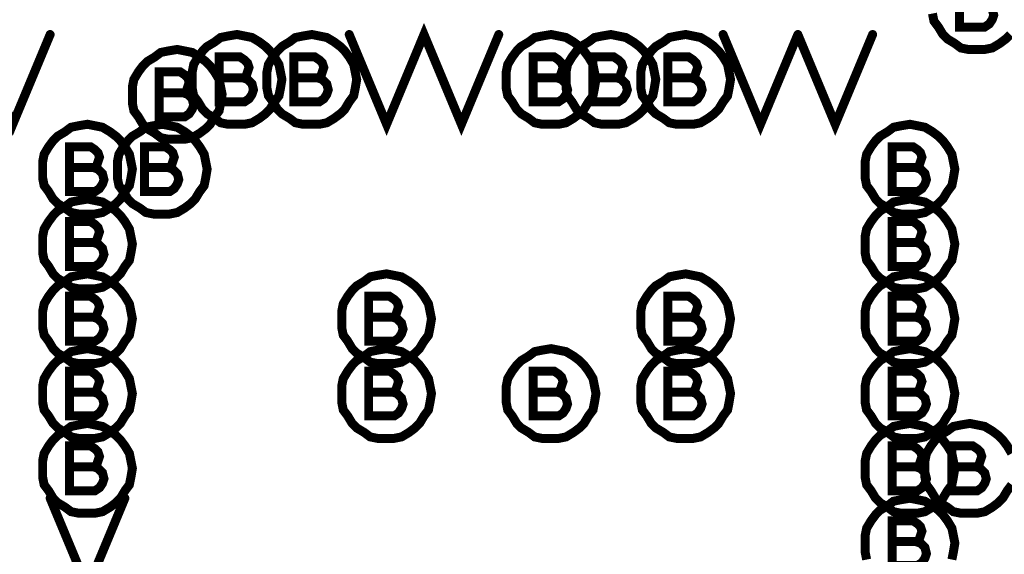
# Model space of a CAD drawing. Extents: x 28 to 61, y 24.9 to 46.
# Tile 25 of 96: x 34.86 to 35.518, y 32.503 to 32.86. Entities that reach past the tile are written whole.
import ezdxf

# ---------------------------------------------------------------- set-up
doc = ezdxf.new("R2010")
doc.units = 0
doc.layers.add('1', color=2, linetype='CONTINUOUS')

msp = doc.modelspace()

# ---------------------------------------------------------------- linework, layer by layer
at = {"layer": '1', "const_width": 0.006}
for points in [[(35.504, 32.871), (35.506, 32.872), (35.507, 32.875), (35.508, 32.878), (35.507, 32.881), (35.505, 32.883), (35.502, 32.885), (35.488, 32.885), (35.488, 32.855), (35.505, 32.855), (35.508, 32.857), (35.51, 32.86), (35.511, 32.863), (35.51, 32.867), (35.507, 32.87), (35.504, 32.871), (35.488, 32.871)], [(35.47, 32.864), (35.471, 32.859), (35.474, 32.855), (35.477, 32.85), (35.48, 32.847), (35.485, 32.844), (35.489, 32.841), (35.494, 32.84), (35.5, 32.84), (35.505, 32.84), (35.51, 32.841), (35.515, 32.844), (35.519, 32.847), (35.522, 32.85)], [(34.78, 32.85), (34.805, 32.79), (34.83, 32.85), (34.855, 32.79), (34.88, 32.85)], [(35.08, 32.85), (35.105, 32.79), (35.13, 32.85), (35.155, 32.79), (35.18, 32.85)], [(35.035, 32.82), (35.034, 32.825), (35.033, 32.83), (35.03, 32.835), (35.027, 32.839), (35.024, 32.842), (35.02, 32.845), (35.015, 32.848), (35.01, 32.849), (35.005, 32.85), (34.999, 32.849), (34.994, 32.848), (34.99, 32.845), (34.985, 32.842), (34.982, 32.839), (34.979, 32.835), (34.976, 32.83), (34.975, 32.825), (34.975, 32.82), (34.975, 32.814), (34.976, 32.809), (34.979, 32.805), (34.982, 32.8), (34.985, 32.797), (34.99, 32.794), (34.994, 32.791), (34.999, 32.79), (35.005, 32.79), (35.01, 32.79), (35.015, 32.791), (35.02, 32.794), (35.024, 32.797), (35.027, 32.8), (35.03, 32.805), (35.033, 32.809), (35.034, 32.814), (35.035, 32.82)], [(35.085, 32.82), (35.084, 32.825), (35.083, 32.83), (35.08, 32.835), (35.077, 32.839), (35.074, 32.842), (35.07, 32.845), (35.065, 32.848), (35.06, 32.849), (35.055, 32.85), (35.049, 32.849), (35.044, 32.848), (35.04, 32.845), (35.035, 32.842), (35.032, 32.839), (35.029, 32.835), (35.026, 32.83), (35.025, 32.825), (35.025, 32.82), (35.025, 32.814), (35.026, 32.809), (35.029, 32.805), (35.032, 32.8), (35.035, 32.797), (35.04, 32.794), (35.044, 32.791), (35.049, 32.79), (35.055, 32.79), (35.06, 32.79), (35.065, 32.791), (35.07, 32.794), (35.074, 32.797), (35.077, 32.8), (35.08, 32.805), (35.083, 32.809), (35.084, 32.814), (35.085, 32.82)], [(35.245, 32.82), (35.244, 32.825), (35.243, 32.83), (35.24, 32.835), (35.237, 32.839), (35.234, 32.842), (35.23, 32.845), (35.225, 32.848), (35.22, 32.849), (35.215, 32.85), (35.209, 32.849), (35.204, 32.848), (35.2, 32.845), (35.195, 32.842), (35.192, 32.839), (35.189, 32.835), (35.186, 32.83), (35.185, 32.825), (35.185, 32.82), (35.185, 32.814), (35.186, 32.809), (35.189, 32.805), (35.192, 32.8), (35.195, 32.797), (35.2, 32.794), (35.204, 32.791), (35.209, 32.79), (35.215, 32.79), (35.22, 32.79), (35.225, 32.791), (35.23, 32.794), (35.234, 32.797), (35.237, 32.8), (35.24, 32.805), (35.243, 32.809), (35.244, 32.814), (35.245, 32.82)], [(35.285, 32.82), (35.284, 32.825), (35.283, 32.83), (35.28, 32.835), (35.277, 32.839), (35.274, 32.842), (35.27, 32.845), (35.265, 32.848), (35.26, 32.849), (35.255, 32.85), (35.249, 32.849), (35.244, 32.848), (35.24, 32.845), (35.235, 32.842), (35.232, 32.839), (35.229, 32.835), (35.226, 32.83), (35.225, 32.825), (35.225, 32.82), (35.225, 32.814), (35.226, 32.809), (35.229, 32.805), (35.232, 32.8), (35.235, 32.797), (35.24, 32.794), (35.244, 32.791), (35.249, 32.79), (35.255, 32.79), (35.26, 32.79), (35.265, 32.791), (35.27, 32.794), (35.274, 32.797), (35.277, 32.8), (35.28, 32.805), (35.283, 32.809), (35.284, 32.814), (35.285, 32.82)], [(35.335, 32.82), (35.334, 32.825), (35.333, 32.83), (35.33, 32.835), (35.327, 32.839), (35.324, 32.842), (35.32, 32.845), (35.315, 32.848), (35.31, 32.849), (35.305, 32.85), (35.299, 32.849), (35.294, 32.848), (35.29, 32.845), (35.285, 32.842), (35.282, 32.839), (35.279, 32.835), (35.276, 32.83), (35.275, 32.825), (35.275, 32.82), (35.275, 32.814), (35.276, 32.809), (35.279, 32.805), (35.282, 32.8), (35.285, 32.797), (35.29, 32.794), (35.294, 32.791), (35.299, 32.79), (35.305, 32.79), (35.31, 32.79), (35.315, 32.791), (35.32, 32.794), (35.324, 32.797), (35.327, 32.8), (35.33, 32.805), (35.333, 32.809), (35.334, 32.814), (35.335, 32.82)], [(35.33, 32.85), (35.355, 32.79), (35.38, 32.85)], [(35.38, 32.85), (35.405, 32.79), (35.43, 32.85)], [(34.995, 32.81), (34.994, 32.815), (34.993, 32.82), (34.99, 32.825), (34.987, 32.829), (34.984, 32.832), (34.98, 32.835), (34.975, 32.838), (34.97, 32.839), (34.965, 32.84), (34.959, 32.839), (34.954, 32.838), (34.95, 32.835), (34.945, 32.832), (34.942, 32.829), (34.939, 32.825), (34.936, 32.82), (34.935, 32.815), (34.935, 32.81), (34.935, 32.804), (34.936, 32.799), (34.939, 32.795), (34.942, 32.79), (34.945, 32.787), (34.95, 32.784), (34.954, 32.781), (34.959, 32.78), (34.965, 32.78), (34.97, 32.78), (34.975, 32.781), (34.98, 32.784), (34.984, 32.787), (34.987, 32.79), (34.99, 32.795), (34.993, 32.799), (34.994, 32.804), (34.995, 32.81)], [(35.009, 32.821), (35.011, 32.822), (35.012, 32.825), (35.013, 32.828), (35.012, 32.831), (35.01, 32.833), (35.007, 32.835), (34.993, 32.835), (34.993, 32.805), (35.01, 32.805), (35.013, 32.807), (35.015, 32.81), (35.016, 32.813), (35.015, 32.817), (35.012, 32.82), (35.009, 32.821), (34.993, 32.821)], [(35.059, 32.821), (35.061, 32.822), (35.062, 32.825), (35.063, 32.828), (35.062, 32.831), (35.06, 32.833), (35.057, 32.835), (35.043, 32.835), (35.043, 32.805), (35.06, 32.805), (35.063, 32.807), (35.065, 32.81), (35.066, 32.813), (35.065, 32.817), (35.062, 32.82), (35.059, 32.821), (35.043, 32.821)], [(35.219, 32.821), (35.221, 32.822), (35.222, 32.825), (35.223, 32.828), (35.222, 32.831), (35.22, 32.833), (35.217, 32.835), (35.203, 32.835), (35.203, 32.805), (35.22, 32.805), (35.223, 32.807), (35.225, 32.81), (35.226, 32.813), (35.225, 32.817), (35.222, 32.82), (35.219, 32.821), (35.203, 32.821)], [(35.259, 32.821), (35.261, 32.822), (35.262, 32.825), (35.263, 32.828), (35.262, 32.831), (35.26, 32.833), (35.257, 32.835), (35.243, 32.835), (35.243, 32.805), (35.26, 32.805), (35.263, 32.807), (35.265, 32.81), (35.266, 32.813), (35.265, 32.817), (35.262, 32.82), (35.259, 32.821), (35.243, 32.821)], [(35.309, 32.821), (35.311, 32.822), (35.312, 32.825), (35.313, 32.828), (35.312, 32.831), (35.31, 32.833), (35.307, 32.835), (35.293, 32.835), (35.293, 32.805), (35.31, 32.805), (35.313, 32.807), (35.315, 32.81), (35.316, 32.813), (35.315, 32.817), (35.312, 32.82), (35.309, 32.821), (35.293, 32.821)], [(34.969, 32.811), (34.971, 32.812), (34.972, 32.815), (34.973, 32.818), (34.972, 32.821), (34.97, 32.823), (34.967, 32.825), (34.953, 32.825), (34.953, 32.795), (34.97, 32.795), (34.973, 32.797), (34.975, 32.8), (34.976, 32.803), (34.975, 32.807), (34.972, 32.81), (34.969, 32.811), (34.953, 32.811)], [(34.935, 32.76), (34.934, 32.765), (34.933, 32.77), (34.93, 32.775), (34.927, 32.779), (34.924, 32.782), (34.92, 32.785), (34.915, 32.788), (34.91, 32.789), (34.905, 32.79), (34.899, 32.789), (34.894, 32.788), (34.89, 32.785), (34.885, 32.782), (34.882, 32.779), (34.879, 32.775), (34.876, 32.77), (34.875, 32.765), (34.875, 32.76), (34.875, 32.754), (34.876, 32.749), (34.879, 32.745), (34.882, 32.74), (34.885, 32.737), (34.89, 32.734), (34.894, 32.731), (34.899, 32.73), (34.905, 32.73), (34.91, 32.73), (34.915, 32.731), (34.92, 32.734), (34.924, 32.737), (34.927, 32.74), (34.93, 32.745), (34.933, 32.749), (34.934, 32.754), (34.935, 32.76)], [(34.985, 32.76), (34.984, 32.765), (34.983, 32.77), (34.98, 32.775), (34.977, 32.779), (34.974, 32.782), (34.97, 32.785), (34.965, 32.788), (34.96, 32.789), (34.955, 32.79), (34.949, 32.789), (34.944, 32.788), (34.94, 32.785), (34.935, 32.782), (34.932, 32.779), (34.929, 32.775), (34.926, 32.77), (34.925, 32.765), (34.925, 32.76), (34.925, 32.754), (34.926, 32.749), (34.929, 32.745), (34.932, 32.74), (34.935, 32.737), (34.94, 32.734), (34.944, 32.731), (34.949, 32.73), (34.955, 32.73), (34.96, 32.73), (34.965, 32.731), (34.97, 32.734), (34.974, 32.737), (34.977, 32.74), (34.98, 32.745), (34.983, 32.749), (34.984, 32.754), (34.985, 32.76)], [(35.485, 32.76), (35.484, 32.765), (35.483, 32.77), (35.48, 32.775), (35.477, 32.779), (35.474, 32.782), (35.47, 32.785), (35.465, 32.788), (35.46, 32.789), (35.455, 32.79), (35.449, 32.789), (35.444, 32.788), (35.44, 32.785), (35.435, 32.782), (35.432, 32.779), (35.429, 32.775), (35.426, 32.77), (35.425, 32.765), (35.425, 32.76), (35.425, 32.754), (35.426, 32.749), (35.429, 32.745), (35.432, 32.74), (35.435, 32.737), (35.44, 32.734), (35.444, 32.731), (35.449, 32.73), (35.455, 32.73), (35.46, 32.73), (35.465, 32.731), (35.47, 32.734), (35.474, 32.737), (35.477, 32.74), (35.48, 32.745), (35.483, 32.749), (35.484, 32.754), (35.485, 32.76)], [(34.909, 32.761), (34.911, 32.762), (34.912, 32.765), (34.913, 32.768), (34.912, 32.771), (34.91, 32.773), (34.907, 32.775), (34.893, 32.775), (34.893, 32.745), (34.91, 32.745), (34.913, 32.747), (34.915, 32.75), (34.916, 32.753), (34.915, 32.757), (34.912, 32.76), (34.909, 32.761), (34.893, 32.761)], [(34.959, 32.761), (34.961, 32.762), (34.962, 32.765), (34.963, 32.768), (34.962, 32.771), (34.96, 32.773), (34.957, 32.775), (34.943, 32.775), (34.943, 32.745), (34.96, 32.745), (34.963, 32.747), (34.965, 32.75), (34.966, 32.753), (34.965, 32.757), (34.962, 32.76), (34.959, 32.761), (34.943, 32.761)], [(35.459, 32.761), (35.461, 32.762), (35.462, 32.765), (35.463, 32.768), (35.462, 32.771), (35.46, 32.773), (35.457, 32.775), (35.443, 32.775), (35.443, 32.745), (35.46, 32.745), (35.463, 32.747), (35.465, 32.75), (35.466, 32.753), (35.465, 32.757), (35.462, 32.76), (35.459, 32.761), (35.443, 32.761)], [(34.935, 32.71), (34.934, 32.715), (34.933, 32.72), (34.93, 32.725), (34.927, 32.729), (34.924, 32.732), (34.92, 32.735), (34.915, 32.738), (34.91, 32.739), (34.905, 32.74), (34.899, 32.739), (34.894, 32.738), (34.89, 32.735), (34.885, 32.732), (34.882, 32.729), (34.879, 32.725), (34.876, 32.72), (34.875, 32.715), (34.875, 32.71), (34.875, 32.704), (34.876, 32.699), (34.879, 32.695), (34.882, 32.69), (34.885, 32.687), (34.89, 32.684), (34.894, 32.681), (34.899, 32.68), (34.905, 32.68), (34.91, 32.68), (34.915, 32.681), (34.92, 32.684), (34.924, 32.687), (34.927, 32.69), (34.93, 32.695), (34.933, 32.699), (34.934, 32.704), (34.935, 32.71)], [(35.485, 32.71), (35.484, 32.715), (35.483, 32.72), (35.48, 32.725), (35.477, 32.729), (35.474, 32.732), (35.47, 32.735), (35.465, 32.738), (35.46, 32.739), (35.455, 32.74), (35.449, 32.739), (35.444, 32.738), (35.44, 32.735), (35.435, 32.732), (35.432, 32.729), (35.429, 32.725), (35.426, 32.72), (35.425, 32.715), (35.425, 32.71), (35.425, 32.704), (35.426, 32.699), (35.429, 32.695), (35.432, 32.69), (35.435, 32.687), (35.44, 32.684), (35.444, 32.681), (35.449, 32.68), (35.455, 32.68), (35.46, 32.68), (35.465, 32.681), (35.47, 32.684), (35.474, 32.687), (35.477, 32.69), (35.48, 32.695), (35.483, 32.699), (35.484, 32.704), (35.485, 32.71)], [(34.909, 32.711), (34.911, 32.712), (34.912, 32.715), (34.913, 32.718), (34.912, 32.721), (34.91, 32.723), (34.907, 32.725), (34.893, 32.725), (34.893, 32.695), (34.91, 32.695), (34.913, 32.697), (34.915, 32.7), (34.916, 32.703), (34.915, 32.707), (34.912, 32.71), (34.909, 32.711), (34.893, 32.711)], [(35.459, 32.711), (35.461, 32.712), (35.462, 32.715), (35.463, 32.718), (35.462, 32.721), (35.46, 32.723), (35.457, 32.725), (35.443, 32.725), (35.443, 32.695), (35.46, 32.695), (35.463, 32.697), (35.465, 32.7), (35.466, 32.703), (35.465, 32.707), (35.462, 32.71), (35.459, 32.711), (35.443, 32.711)], [(34.935, 32.66), (34.934, 32.665), (34.933, 32.67), (34.93, 32.675), (34.927, 32.679), (34.924, 32.682), (34.92, 32.685), (34.915, 32.688), (34.91, 32.689), (34.905, 32.69), (34.899, 32.689), (34.894, 32.688), (34.89, 32.685), (34.885, 32.682), (34.882, 32.679), (34.879, 32.675), (34.876, 32.67), (34.875, 32.665), (34.875, 32.66), (34.875, 32.654), (34.876, 32.649), (34.879, 32.645), (34.882, 32.64), (34.885, 32.637), (34.89, 32.634), (34.894, 32.631), (34.899, 32.63), (34.905, 32.63), (34.91, 32.63), (34.915, 32.631), (34.92, 32.634), (34.924, 32.637), (34.927, 32.64), (34.93, 32.645), (34.933, 32.649), (34.934, 32.654), (34.935, 32.66)], [(35.135, 32.66), (35.134, 32.665), (35.133, 32.67), (35.13, 32.675), (35.127, 32.679), (35.124, 32.682), (35.12, 32.685), (35.115, 32.688), (35.11, 32.689), (35.105, 32.69), (35.099, 32.689), (35.094, 32.688), (35.09, 32.685), (35.085, 32.682), (35.082, 32.679), (35.079, 32.675), (35.076, 32.67), (35.075, 32.665), (35.075, 32.66), (35.075, 32.654), (35.076, 32.649), (35.079, 32.645), (35.082, 32.64), (35.085, 32.637), (35.09, 32.634), (35.094, 32.631), (35.099, 32.63), (35.105, 32.63), (35.11, 32.63), (35.115, 32.631), (35.12, 32.634), (35.124, 32.637), (35.127, 32.64), (35.13, 32.645), (35.133, 32.649), (35.134, 32.654), (35.135, 32.66)], [(35.335, 32.66), (35.334, 32.665), (35.333, 32.67), (35.33, 32.675), (35.327, 32.679), (35.324, 32.682), (35.32, 32.685), (35.315, 32.688), (35.31, 32.689), (35.305, 32.69), (35.299, 32.689), (35.294, 32.688), (35.29, 32.685), (35.285, 32.682), (35.282, 32.679), (35.279, 32.675), (35.276, 32.67), (35.275, 32.665), (35.275, 32.66), (35.275, 32.654), (35.276, 32.649), (35.279, 32.645), (35.282, 32.64), (35.285, 32.637), (35.29, 32.634), (35.294, 32.631), (35.299, 32.63), (35.305, 32.63), (35.31, 32.63), (35.315, 32.631), (35.32, 32.634), (35.324, 32.637), (35.327, 32.64), (35.33, 32.645), (35.333, 32.649), (35.334, 32.654), (35.335, 32.66)], [(35.485, 32.66), (35.484, 32.665), (35.483, 32.67), (35.48, 32.675), (35.477, 32.679), (35.474, 32.682), (35.47, 32.685), (35.465, 32.688), (35.46, 32.689), (35.455, 32.69), (35.449, 32.689), (35.444, 32.688), (35.44, 32.685), (35.435, 32.682), (35.432, 32.679), (35.429, 32.675), (35.426, 32.67), (35.425, 32.665), (35.425, 32.66), (35.425, 32.654), (35.426, 32.649), (35.429, 32.645), (35.432, 32.64), (35.435, 32.637), (35.44, 32.634), (35.444, 32.631), (35.449, 32.63), (35.455, 32.63), (35.46, 32.63), (35.465, 32.631), (35.47, 32.634), (35.474, 32.637), (35.477, 32.64), (35.48, 32.645), (35.483, 32.649), (35.484, 32.654), (35.485, 32.66)], [(34.909, 32.661), (34.911, 32.662), (34.912, 32.665), (34.913, 32.668), (34.912, 32.671), (34.91, 32.673), (34.907, 32.675), (34.893, 32.675), (34.893, 32.645), (34.91, 32.645), (34.913, 32.647), (34.915, 32.65), (34.916, 32.653), (34.915, 32.657), (34.912, 32.66), (34.909, 32.661), (34.893, 32.661)], [(35.109, 32.661), (35.111, 32.662), (35.112, 32.665), (35.113, 32.668), (35.112, 32.671), (35.11, 32.673), (35.107, 32.675), (35.093, 32.675), (35.093, 32.645), (35.11, 32.645), (35.113, 32.647), (35.115, 32.65), (35.116, 32.653), (35.115, 32.657), (35.112, 32.66), (35.109, 32.661), (35.093, 32.661)], [(35.309, 32.661), (35.311, 32.662), (35.312, 32.665), (35.313, 32.668), (35.312, 32.671), (35.31, 32.673), (35.307, 32.675), (35.293, 32.675), (35.293, 32.645), (35.31, 32.645), (35.313, 32.647), (35.315, 32.65), (35.316, 32.653), (35.315, 32.657), (35.312, 32.66), (35.309, 32.661), (35.293, 32.661)], [(35.459, 32.661), (35.461, 32.662), (35.462, 32.665), (35.463, 32.668), (35.462, 32.671), (35.46, 32.673), (35.457, 32.675), (35.443, 32.675), (35.443, 32.645), (35.46, 32.645), (35.463, 32.647), (35.465, 32.65), (35.466, 32.653), (35.465, 32.657), (35.462, 32.66), (35.459, 32.661), (35.443, 32.661)], [(34.935, 32.61), (34.934, 32.615), (34.933, 32.62), (34.93, 32.625), (34.927, 32.629), (34.924, 32.632), (34.92, 32.635), (34.915, 32.638), (34.91, 32.639), (34.905, 32.64), (34.899, 32.639), (34.894, 32.638), (34.89, 32.635), (34.885, 32.632), (34.882, 32.629), (34.879, 32.625), (34.876, 32.62), (34.875, 32.615), (34.875, 32.61), (34.875, 32.604), (34.876, 32.599), (34.879, 32.595), (34.882, 32.59), (34.885, 32.587), (34.89, 32.584), (34.894, 32.581), (34.899, 32.58), (34.905, 32.58), (34.91, 32.58), (34.915, 32.581), (34.92, 32.584), (34.924, 32.587), (34.927, 32.59), (34.93, 32.595), (34.933, 32.599), (34.934, 32.604), (34.935, 32.61)], [(35.135, 32.61), (35.134, 32.615), (35.133, 32.62), (35.13, 32.625), (35.127, 32.629), (35.124, 32.632), (35.12, 32.635), (35.115, 32.638), (35.11, 32.639), (35.105, 32.64), (35.099, 32.639), (35.094, 32.638), (35.09, 32.635), (35.085, 32.632), (35.082, 32.629), (35.079, 32.625), (35.076, 32.62), (35.075, 32.615), (35.075, 32.61), (35.075, 32.604), (35.076, 32.599), (35.079, 32.595), (35.082, 32.59), (35.085, 32.587), (35.09, 32.584), (35.094, 32.581), (35.099, 32.58), (35.105, 32.58), (35.11, 32.58), (35.115, 32.581), (35.12, 32.584), (35.124, 32.587), (35.127, 32.59), (35.13, 32.595), (35.133, 32.599), (35.134, 32.604), (35.135, 32.61)], [(35.245, 32.61), (35.244, 32.615), (35.243, 32.62), (35.24, 32.625), (35.237, 32.629), (35.234, 32.632), (35.23, 32.635), (35.225, 32.638), (35.22, 32.639), (35.215, 32.64), (35.209, 32.639), (35.204, 32.638), (35.2, 32.635), (35.195, 32.632), (35.192, 32.629), (35.189, 32.625), (35.186, 32.62), (35.185, 32.615), (35.185, 32.61), (35.185, 32.604), (35.186, 32.599), (35.189, 32.595), (35.192, 32.59), (35.195, 32.587), (35.2, 32.584), (35.204, 32.581), (35.209, 32.58), (35.215, 32.58), (35.22, 32.58), (35.225, 32.581), (35.23, 32.584), (35.234, 32.587), (35.237, 32.59), (35.24, 32.595), (35.243, 32.599), (35.244, 32.604), (35.245, 32.61)], [(35.335, 32.61), (35.334, 32.615), (35.333, 32.62), (35.33, 32.625), (35.327, 32.629), (35.324, 32.632), (35.32, 32.635), (35.315, 32.638), (35.31, 32.639), (35.305, 32.64), (35.299, 32.639), (35.294, 32.638), (35.29, 32.635), (35.285, 32.632), (35.282, 32.629), (35.279, 32.625), (35.276, 32.62), (35.275, 32.615), (35.275, 32.61), (35.275, 32.604), (35.276, 32.599), (35.279, 32.595), (35.282, 32.59), (35.285, 32.587), (35.29, 32.584), (35.294, 32.581), (35.299, 32.58), (35.305, 32.58), (35.31, 32.58), (35.315, 32.581), (35.32, 32.584), (35.324, 32.587), (35.327, 32.59), (35.33, 32.595), (35.333, 32.599), (35.334, 32.604), (35.335, 32.61)], [(35.485, 32.61), (35.484, 32.615), (35.483, 32.62), (35.48, 32.625), (35.477, 32.629), (35.474, 32.632), (35.47, 32.635), (35.465, 32.638), (35.46, 32.639), (35.455, 32.64), (35.449, 32.639), (35.444, 32.638), (35.44, 32.635), (35.435, 32.632), (35.432, 32.629), (35.429, 32.625), (35.426, 32.62), (35.425, 32.615), (35.425, 32.61), (35.425, 32.604), (35.426, 32.599), (35.429, 32.595), (35.432, 32.59), (35.435, 32.587), (35.44, 32.584), (35.444, 32.581), (35.449, 32.58), (35.455, 32.58), (35.46, 32.58), (35.465, 32.581), (35.47, 32.584), (35.474, 32.587), (35.477, 32.59), (35.48, 32.595), (35.483, 32.599), (35.484, 32.604), (35.485, 32.61)], [(34.909, 32.611), (34.911, 32.612), (34.912, 32.615), (34.913, 32.618), (34.912, 32.621), (34.91, 32.623), (34.907, 32.625), (34.893, 32.625), (34.893, 32.595), (34.91, 32.595), (34.913, 32.597), (34.915, 32.6), (34.916, 32.603), (34.915, 32.607), (34.912, 32.61), (34.909, 32.611), (34.893, 32.611)], [(35.109, 32.611), (35.111, 32.612), (35.112, 32.615), (35.113, 32.618), (35.112, 32.621), (35.11, 32.623), (35.107, 32.625), (35.093, 32.625), (35.093, 32.595), (35.11, 32.595), (35.113, 32.597), (35.115, 32.6), (35.116, 32.603), (35.115, 32.607), (35.112, 32.61), (35.109, 32.611), (35.093, 32.611)], [(35.219, 32.611), (35.221, 32.612), (35.222, 32.615), (35.223, 32.618), (35.222, 32.621), (35.22, 32.623), (35.217, 32.625), (35.203, 32.625), (35.203, 32.595), (35.22, 32.595), (35.223, 32.597), (35.225, 32.6), (35.226, 32.603), (35.225, 32.607), (35.222, 32.61), (35.219, 32.611), (35.203, 32.611)], [(35.309, 32.611), (35.311, 32.612), (35.312, 32.615), (35.313, 32.618), (35.312, 32.621), (35.31, 32.623), (35.307, 32.625), (35.293, 32.625), (35.293, 32.595), (35.31, 32.595), (35.313, 32.597), (35.315, 32.6), (35.316, 32.603), (35.315, 32.607), (35.312, 32.61), (35.309, 32.611), (35.293, 32.611)], [(35.459, 32.611), (35.461, 32.612), (35.462, 32.615), (35.463, 32.618), (35.462, 32.621), (35.46, 32.623), (35.457, 32.625), (35.443, 32.625), (35.443, 32.595), (35.46, 32.595), (35.463, 32.597), (35.465, 32.6), (35.466, 32.603), (35.465, 32.607), (35.462, 32.61), (35.459, 32.611), (35.443, 32.611)], [(34.935, 32.56), (34.934, 32.565), (34.933, 32.57), (34.93, 32.575), (34.927, 32.579), (34.924, 32.582), (34.92, 32.585), (34.915, 32.588), (34.91, 32.589), (34.905, 32.59), (34.899, 32.589), (34.894, 32.588), (34.89, 32.585), (34.885, 32.582), (34.882, 32.579), (34.879, 32.575), (34.876, 32.57), (34.875, 32.565), (34.875, 32.56), (34.875, 32.554), (34.876, 32.549), (34.879, 32.545), (34.882, 32.54), (34.885, 32.537), (34.89, 32.534), (34.894, 32.531), (34.899, 32.53), (34.905, 32.53), (34.91, 32.53), (34.915, 32.531), (34.92, 32.534), (34.924, 32.537), (34.927, 32.54), (34.93, 32.545), (34.933, 32.549), (34.934, 32.554), (34.935, 32.56)], [(35.485, 32.56), (35.484, 32.565), (35.483, 32.57), (35.48, 32.575), (35.477, 32.579), (35.474, 32.582), (35.47, 32.585), (35.465, 32.588), (35.46, 32.589), (35.455, 32.59), (35.449, 32.589), (35.444, 32.588), (35.44, 32.585), (35.435, 32.582), (35.432, 32.579), (35.429, 32.575), (35.426, 32.57), (35.425, 32.565), (35.425, 32.56), (35.425, 32.554), (35.426, 32.549), (35.429, 32.545), (35.432, 32.54), (35.435, 32.537), (35.44, 32.534), (35.444, 32.531), (35.449, 32.53), (35.455, 32.53), (35.46, 32.53), (35.465, 32.531), (35.47, 32.534), (35.474, 32.537), (35.477, 32.54), (35.48, 32.545), (35.483, 32.549), (35.484, 32.554), (35.485, 32.56)], [(35.523, 32.57), (35.52, 32.575), (35.517, 32.579), (35.514, 32.582), (35.51, 32.585), (35.505, 32.588), (35.5, 32.589), (35.495, 32.59), (35.489, 32.589), (35.484, 32.588), (35.48, 32.585), (35.475, 32.582), (35.472, 32.579), (35.469, 32.575), (35.466, 32.57), (35.465, 32.565), (35.465, 32.56), (35.465, 32.554), (35.466, 32.549), (35.469, 32.545), (35.472, 32.54), (35.475, 32.537), (35.48, 32.534), (35.484, 32.531), (35.489, 32.53), (35.495, 32.53), (35.5, 32.53), (35.505, 32.531), (35.51, 32.534), (35.514, 32.537), (35.517, 32.54), (35.52, 32.545), (35.523, 32.549)], [(34.909, 32.561), (34.911, 32.562), (34.912, 32.565), (34.913, 32.568), (34.912, 32.571), (34.91, 32.573), (34.907, 32.575), (34.893, 32.575), (34.893, 32.545), (34.91, 32.545), (34.913, 32.547), (34.915, 32.55), (34.916, 32.553), (34.915, 32.557), (34.912, 32.56), (34.909, 32.561), (34.893, 32.561)], [(35.459, 32.561), (35.461, 32.562), (35.462, 32.565), (35.463, 32.568), (35.462, 32.571), (35.46, 32.573), (35.457, 32.575), (35.443, 32.575), (35.443, 32.545), (35.46, 32.545), (35.463, 32.547), (35.465, 32.55), (35.466, 32.553), (35.465, 32.557), (35.462, 32.56), (35.459, 32.561), (35.443, 32.561)], [(35.499, 32.561), (35.501, 32.562), (35.502, 32.565), (35.503, 32.568), (35.502, 32.571), (35.5, 32.573), (35.497, 32.575), (35.483, 32.575), (35.483, 32.545), (35.5, 32.545), (35.503, 32.547), (35.505, 32.55), (35.506, 32.553), (35.505, 32.557), (35.502, 32.56), (35.499, 32.561), (35.483, 32.561)], [(34.88, 32.54), (34.905, 32.48), (34.93, 32.54)], [(35.485, 32.51), (35.484, 32.515), (35.483, 32.52), (35.48, 32.525), (35.477, 32.529), (35.474, 32.532), (35.47, 32.535), (35.465, 32.538), (35.46, 32.539), (35.455, 32.54), (35.449, 32.539), (35.444, 32.538), (35.44, 32.535), (35.435, 32.532), (35.432, 32.529), (35.429, 32.525), (35.426, 32.52), (35.425, 32.515), (35.425, 32.51), (35.425, 32.504), (35.426, 32.499)], [(35.459, 32.511), (35.461, 32.512), (35.462, 32.515), (35.463, 32.518), (35.462, 32.521), (35.46, 32.523), (35.457, 32.525), (35.443, 32.525), (35.443, 32.495), (35.46, 32.495), (35.463, 32.497), (35.465, 32.5), (35.466, 32.503), (35.465, 32.507), (35.462, 32.51), (35.459, 32.511), (35.443, 32.511)], [(35.483, 32.499), (35.484, 32.504), (35.485, 32.51)]]:
    msp.add_lwpolyline(points, dxfattribs=at)
at = {"layer": '1', "const_width": 0.003}
for points in [[(34.8815, 32.85, 1), (34.8785, 32.85, 1)], [(35.0815, 32.85, 1), (35.0785, 32.85, 1)], [(35.1815, 32.85, 1), (35.1785, 32.85, 1)], [(35.3315, 32.85, 1), (35.3285, 32.85, 1)], [(35.3815, 32.85, 1), (35.3785, 32.85, 1)], [(35.3815, 32.85, 1), (35.3785, 32.85, 1)], [(35.4315, 32.85, 1), (35.4285, 32.85, 1)], [(34.9945, 32.821, 1), (34.9915, 32.821, 1)], [(35.0105, 32.821, 1), (35.0075, 32.821, 1)], [(35.0365, 32.82, 1), (35.0335, 32.82, 1)], [(35.0365, 32.82, 1), (35.0335, 32.82, 1)], [(35.0445, 32.821, 1), (35.0415, 32.821, 1)], [(35.0605, 32.821, 1), (35.0575, 32.821, 1)], [(35.0865, 32.82, 1), (35.0835, 32.82, 1)], [(35.0865, 32.82, 1), (35.0835, 32.82, 1)], [(35.2045, 32.821, 1), (35.2015, 32.821, 1)], [(35.2205, 32.821, 1), (35.2175, 32.821, 1)], [(35.2445, 32.821, 1), (35.2415, 32.821, 1)], [(35.2465, 32.82, 1), (35.2435, 32.82, 1)], [(35.2465, 32.82, 1), (35.2435, 32.82, 1)], [(35.2605, 32.821, 1), (35.2575, 32.821, 1)], [(35.2865, 32.82, 1), (35.2835, 32.82, 1)], [(35.2865, 32.82, 1), (35.2835, 32.82, 1)], [(35.2945, 32.821, 1), (35.2915, 32.821, 1)], [(35.3105, 32.821, 1), (35.3075, 32.821, 1)], [(35.3365, 32.82, 1), (35.3335, 32.82, 1)], [(35.3365, 32.82, 1), (35.3335, 32.82, 1)], [(34.9545, 32.811, 1), (34.9515, 32.811, 1)], [(34.9705, 32.811, 1), (34.9675, 32.811, 1)], [(34.9965, 32.81, 1), (34.9935, 32.81, 1)], [(34.9965, 32.81, 1), (34.9935, 32.81, 1)], [(34.8945, 32.761, 1), (34.8915, 32.761, 1)], [(34.9105, 32.761, 1), (34.9075, 32.761, 1)], [(34.9445, 32.761, 1), (34.9415, 32.761, 1)], [(34.9605, 32.761, 1), (34.9575, 32.761, 1)], [(35.4445, 32.761, 1), (35.4415, 32.761, 1)], [(35.4605, 32.761, 1), (35.4575, 32.761, 1)], [(34.9365, 32.76, 1), (34.9335, 32.76, 1)], [(34.9365, 32.76, 1), (34.9335, 32.76, 1)], [(34.9865, 32.76, 1), (34.9835, 32.76, 1)], [(34.9865, 32.76, 1), (34.9835, 32.76, 1)], [(35.4865, 32.76, 1), (35.4835, 32.76, 1)], [(35.4865, 32.76, 1), (35.4835, 32.76, 1)], [(34.8945, 32.711, 1), (34.8915, 32.711, 1)], [(34.9105, 32.711, 1), (34.9075, 32.711, 1)], [(34.9365, 32.71, 1), (34.9335, 32.71, 1)], [(34.9365, 32.71, 1), (34.9335, 32.71, 1)], [(35.4445, 32.711, 1), (35.4415, 32.711, 1)], [(35.4605, 32.711, 1), (35.4575, 32.711, 1)], [(35.4865, 32.71, 1), (35.4835, 32.71, 1)], [(35.4865, 32.71, 1), (35.4835, 32.71, 1)], [(34.8945, 32.661, 1), (34.8915, 32.661, 1)], [(34.9105, 32.661, 1), (34.9075, 32.661, 1)], [(34.9365, 32.66, 1), (34.9335, 32.66, 1)], [(34.9365, 32.66, 1), (34.9335, 32.66, 1)], [(35.0945, 32.661, 1), (35.0915, 32.661, 1)], [(35.1105, 32.661, 1), (35.1075, 32.661, 1)], [(35.1365, 32.66, 1), (35.1335, 32.66, 1)], [(35.1365, 32.66, 1), (35.1335, 32.66, 1)], [(35.2945, 32.661, 1), (35.2915, 32.661, 1)], [(35.3105, 32.661, 1), (35.3075, 32.661, 1)], [(35.3365, 32.66, 1), (35.3335, 32.66, 1)], [(35.3365, 32.66, 1), (35.3335, 32.66, 1)], [(35.4445, 32.661, 1), (35.4415, 32.661, 1)], [(35.4605, 32.661, 1), (35.4575, 32.661, 1)], [(35.4865, 32.66, 1), (35.4835, 32.66, 1)], [(35.4865, 32.66, 1), (35.4835, 32.66, 1)], [(34.8945, 32.611, 1), (34.8915, 32.611, 1)], [(34.9105, 32.611, 1), (34.9075, 32.611, 1)], [(34.9365, 32.61, 1), (34.9335, 32.61, 1)], [(34.9365, 32.61, 1), (34.9335, 32.61, 1)], [(35.0945, 32.611, 1), (35.0915, 32.611, 1)], [(35.1105, 32.611, 1), (35.1075, 32.611, 1)], [(35.1365, 32.61, 1), (35.1335, 32.61, 1)], [(35.1365, 32.61, 1), (35.1335, 32.61, 1)], [(35.2045, 32.611, 1), (35.2015, 32.611, 1)], [(35.2205, 32.611, 1), (35.2175, 32.611, 1)], [(35.2465, 32.61, 1), (35.2435, 32.61, 1)], [(35.2465, 32.61, 1), (35.2435, 32.61, 1)], [(35.2945, 32.611, 1), (35.2915, 32.611, 1)], [(35.3105, 32.611, 1), (35.3075, 32.611, 1)], [(35.3365, 32.61, 1), (35.3335, 32.61, 1)], [(35.3365, 32.61, 1), (35.3335, 32.61, 1)], [(35.4445, 32.611, 1), (35.4415, 32.611, 1)], [(35.4605, 32.611, 1), (35.4575, 32.611, 1)], [(35.4865, 32.61, 1), (35.4835, 32.61, 1)], [(35.4865, 32.61, 1), (35.4835, 32.61, 1)], [(34.8945, 32.561, 1), (34.8915, 32.561, 1)], [(34.9105, 32.561, 1), (34.9075, 32.561, 1)], [(34.9365, 32.56, 1), (34.9335, 32.56, 1)], [(34.9365, 32.56, 1), (34.9335, 32.56, 1)], [(35.4445, 32.561, 1), (35.4415, 32.561, 1)], [(35.4605, 32.561, 1), (35.4575, 32.561, 1)], [(35.4845, 32.561, 1), (35.4815, 32.561, 1)], [(35.4865, 32.56, 1), (35.4835, 32.56, 1)], [(35.4865, 32.56, 1), (35.4835, 32.56, 1)], [(35.5005, 32.561, 1), (35.4975, 32.561, 1)], [(34.8815, 32.54, 1), (34.8785, 32.54, 1)], [(34.9315, 32.54, 1), (34.9285, 32.54, 1)], [(35.4445, 32.511, 1), (35.4415, 32.511, 1)], [(35.4605, 32.511, 1), (35.4575, 32.511, 1)], [(35.4865, 32.51, 1), (35.4835, 32.51, 1)], [(35.4865, 32.51, 1), (35.4835, 32.51, 1)]]:
    msp.add_lwpolyline(points, format="xyb", close=True, dxfattribs=at)

doc.saveas('drawing.dxf')
